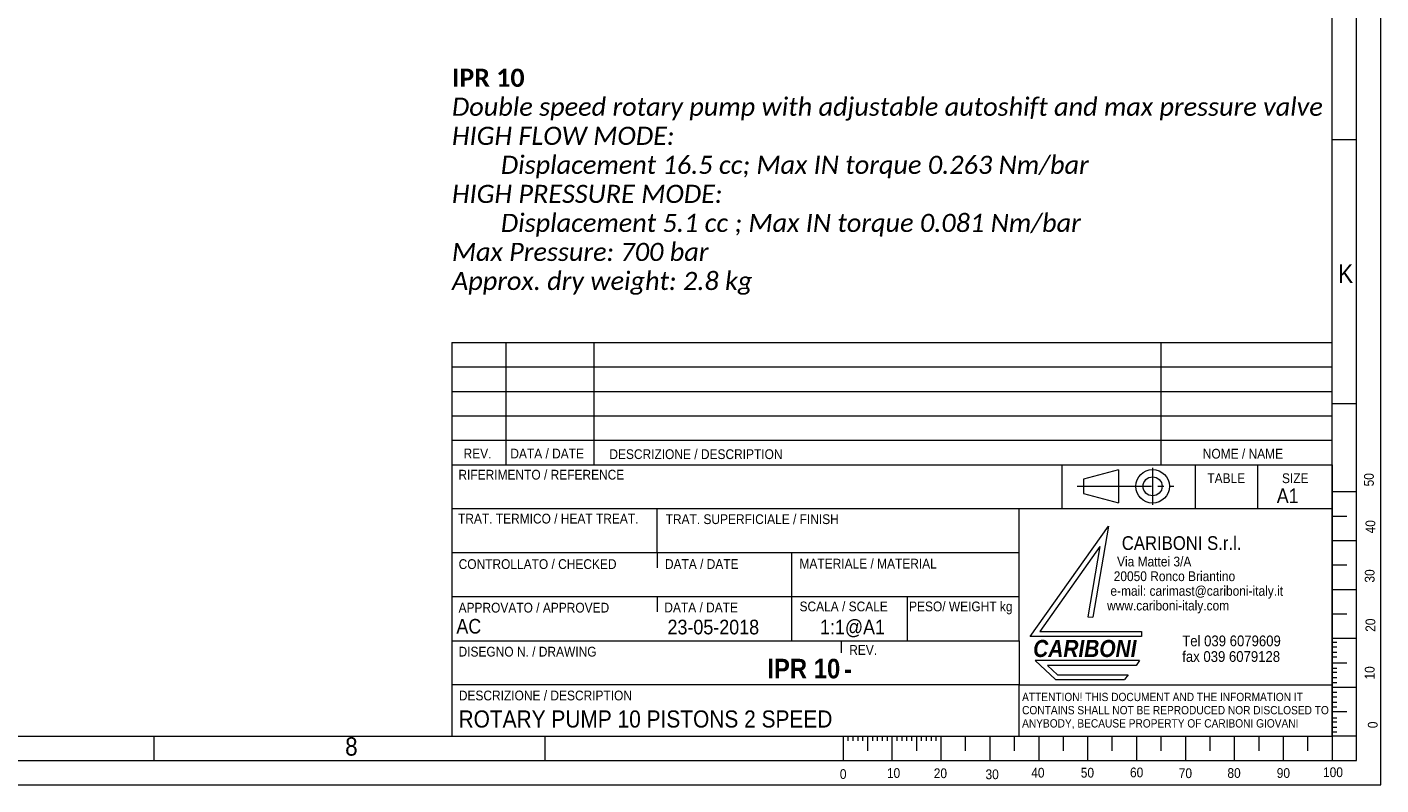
# Model space of a CAD drawing. Header units: millimetres. Extents: x 10 to 831, y 10 to 584.
# Tile 19 of 25: x 554 to 831, y 10 to 165. Entities that reach past the tile are written whole.
import ezdxf

# ---------------------------------------------------------------- set-up
doc = ezdxf.new("R2010")
doc.units = ezdxf.units.MM
doc.linetypes.add('SLD-Centro', pattern=[19.05, 15.24, -1.27, 1.27, -1.27])
doc.linetypes.add('SLD-Solido', pattern=[0])
doc.styles.add('SLDTEXTSTYLE1', font='CALIBRIB.TTF')
doc.styles.add('SLDTEXTSTYLE2', font='CALIBRII.TTF')
doc.styles.add('SLDTEXTSTYLE3', font='GOTHIC.TTF', dxfattribs={"width": 0.913})
doc.styles.add('SLDTEXTSTYLE4', font='GOTHICB.TTF', dxfattribs={"width": 0.913})
doc.styles.add('SLDTEXTSTYLE5', font='GOTHICBI.TTF', dxfattribs={"width": 0.913})

# ---------------------------------------------------------------- blocks, each defined once
blk = doc.blocks.new('SW_NOTE_0')
at = {"color": 0, "linetype": 'Continuous', "lineweight": 0, "attachment_point": 1}
for s, insert, char_height, style in [('IPR 10', (0, 4.94), 3.704, 'SLDTEXTSTYLE1'), ('Double speed rotary pump with adjustable autoshift and max pressure valve', (0, -1), 3.7042, 'SLDTEXTSTYLE2'), ('HIGH FLOW MODE: ', (0, -6.94), 3.7042, 'SLDTEXTSTYLE2'), ('Displacement 16.5 cc; Max IN torque 0.263 Nm/bar', (10, -12.88), 3.7042, 'SLDTEXTSTYLE2'), ('HIGH PRESSURE MODE: ', (0, -18.82), 3.7042, 'SLDTEXTSTYLE2'), ('Displacement 5.1 cc ; Max IN torque 0.081 Nm/bar', (10, -24.76), 3.7042, 'SLDTEXTSTYLE2'), ('Max Pressure: 700 bar', (0, -30.69), 3.7042, 'SLDTEXTSTYLE2'), ('Approx. dry weight: 2.8 kg', (0, -36.63), 3.7042, 'SLDTEXTSTYLE2')]:
    blk.add_mtext(s, dxfattribs=dict(at, insert=insert, char_height=char_height, style=style))
blk = doc.blocks.new('SW_NOTE_1')
at = {"color": 0, "linetype": 'Continuous', "lineweight": 0, "char_height": 2, "attachment_point": 1, "style": 'SLDTEXTSTYLE3'}
for s, insert in [('   Via Mattei 3/A', (0, 2.55)), ('  20050 Ronco Briantino', (0, -0.45)), (' e-mail: carimast@cariboni-italy.it', (0, -3.45)), ('www.cariboni-italy.com', (0, -6.45))]:
    blk.add_mtext(s, dxfattribs=dict(at, insert=insert))
blk = doc.blocks.new('SW_NOTE_2')
at = {"color": 0, "linetype": 'Continuous', "lineweight": 0, "char_height": 2.2, "attachment_point": 1, "style": 'SLDTEXTSTYLE3'}
for s, insert in [('Tel 039 6079609', (0, 2.81)), ('fax 039 6079128', (0, -0.39))]:
    blk.add_mtext(s, dxfattribs=dict(at, insert=insert))
blk = doc.blocks.new('SW_NOTE_3')
at = {"color": 0, "linetype": 'Continuous', "lineweight": 0, "char_height": 1.7, "attachment_point": 1, "style": 'SLDTEXTSTYLE3'}
for s, insert in [('ATTENTION! THIS DOCUMENT AND THE INFORMATION IT', (0, 2.17)), ('CONTAINS SHALL NOT BE REPRODUCED NOR DISCLOSED TO', (0, -0.53)), ('ANYBODY, BECAUSE PROPERTY OF CARIBONI GIOVANI', (0, -3.23))]:
    blk.add_mtext(s, dxfattribs=dict(at, insert=insert))

msp = doc.modelspace()

# ---------------------------------------------------------------- linework, layer by layer
at = {"color": 7, "linetype": 'SLD-Solido', "lineweight": 0}
for p, q in [((831, 10), (831, 584)), ((826, 15), (826, 579)), ((821, 142), (826, 142)), ((641, 100.507), (641, 20.007)), ((641, 100.507), (821, 100.507)), ((652, 100.507), (652, 75.499)), ((670, 100.507), (670, 75.499)), ((786, 100.507), (786, 75.499)), ((641.003, 95.499), (821.003, 95.499)), ((641.003, 90.499), (821.003, 90.499)), ((821, 88), (826, 88)), ((641.003, 85.499), (821.003, 85.499)), ((641.003, 80.499), (821.003, 80.499)), ((765.752, 75.499), (765.752, 66.507)), ((793, 75.499), (793, 66.507)), ((805.736, 75.499), (805.736, 66.507)), ((820.994, 75.494), (820.994, 19.994)), ((777.312, 74.47), (770.159, 72.544)), ((770.159, 72.544), (770.159, 69.621)), ((777.312, 74.47), (777.312, 67.695)), ((770.159, 69.621), (777.312, 67.695)), ((821, 70), (826, 70)), ((821, 66.507), (641, 66.507)), ((683, 57.507), (683, 66.507)), ((757, 39.507), (757, 66.507)), ((821, 65), (824, 65)), ((759.279, 40.377), (775.267, 62.925)), ((775.267, 62.925), (772.045, 44.351)), ((773.526, 58.741), (761.214, 41.377)), ((773.526, 58.741), (771.035, 44.377)), ((821, 60), (826, 60)), ((757, 57.507), (641, 57.507)), ((683, 57.507), (683, 54.408)), ((710.543, 39.507), (710.543, 57.507)), ((821, 55), (824, 55)), ((821, 50), (826, 50)), ((757, 48.507), (641, 48.507)), ((683, 48.507), (683, 45.427)), ((734.108, 48.507), (734.108, 39.507)), ((771.035, 44.377), (772.045, 44.351)), ((821, 45), (824, 45)), ((720.615, 39.507), (720.615, 37.009)), ((782.045, 40.377), (759.279, 40.377)), ((761.214, 41.377), (782.035, 41.377)), ((782.035, 41.377), (782.045, 40.377)), ((821, 40), (826, 40)), ((821, 39.177), (822, 39.177)), ((821, 38.217), (822, 38.217)), ((821, 37.127), (822, 37.127)), ((821, 36.17), (822, 36.17)), ((781.62, 35.482), (760.279, 35.482)), ((760.279, 35.482), (764.429, 31.566)), ((762.78, 34.46), (764.833, 32.522)), ((780.926, 34.46), (762.78, 34.46)), ((781.62, 35.482), (780.926, 34.46)), ((821, 35), (824, 35)), ((821, 33.908), (822, 33.908)), ((757, 20.007), (757, 30.507)), ((757, 30.507), (821, 30.507)), ((764.429, 31.566), (778.582, 31.566)), ((764.833, 32.522), (779.279, 32.522)), ((779.279, 32.522), (778.582, 31.566)), ((821, 33.061), (822, 33.061)), ((821, 31.971), (822, 31.971)), ((821, 30.955), (822, 30.955)), ((821, 30), (826, 30)), ((821, 28.999), (822, 28.999)), ((821, 28.039), (822, 28.039)), ((821, 26.949), (822, 26.949)), ((821, 25.992), (822, 25.992)), ((821, 25), (824, 25)), ((821, 23.731), (822, 23.731)), ((821, 22.883), (822, 22.883)), ((580, 20), (580, 15)), ((660, 20), (660, 15)), ((721, 20), (721, 15)), ((722, 20), (722, 19)), ((723, 20), (723, 19)), ((724, 20), (724, 19)), ((725, 20), (725, 19)), ((726, 20), (726, 17)), ((727, 20), (727, 19)), ((728, 20), (728, 19)), ((729, 20), (729, 19)), ((730, 20), (730, 19)), ((731, 20), (731, 15)), ((732, 20), (732, 19)), ((733, 20), (733, 19)), ((734, 20), (734, 19)), ((735, 20), (735, 19)), ((736, 20), (736, 17)), ((737, 20), (737, 19)), ((738, 20), (738, 19)), ((739, 20), (739, 19)), ((740, 20), (740, 19)), ((741, 20), (741, 15)), ((746, 20), (746, 17)), ((751, 20), (751, 15)), ((756, 20), (756, 17)), ((761, 20), (761, 15)), ((766, 20), (766, 17)), ((771, 20), (771, 15)), ((776, 17), (776, 20)), ((781, 20), (781, 15)), ((786, 20), (786, 17)), ((791, 20), (791, 15)), ((796, 20), (796, 17)), ((801, 20), (801, 15)), ((806, 20), (806, 17)), ((811, 20), (811, 15)), ((816, 20), (816, 17)), ((821, 21.793), (822, 21.793)), ((821, 20.837), (822, 20.837)), ((821, 20), (821, 15)), ((826, 20), (821, 20)), ((15, 15), (826, 15)), ((10, 10), (831, 10))]:
    msp.add_line(p, q, dxfattribs=at)
at = {"color": 7, "linetype": 'SLD-Solido', "lineweight": 15}
for p, q in [((821, 20), (821, 574)), ((641, 75.499), (821, 75.499)), ((641, 39.507), (757, 39.507)), ((757, 39.507), (757, 30.507)), ((757, 30.507), (641, 30.507)), ((20, 20), (821, 20)), ((641, 20.007), (821, 20.007))]:
    msp.add_line(p, q, dxfattribs=at)
at = {"color": 7, "linetype": 'SLD-Centro', "lineweight": 0}
for p, q in [((784.304, 74.871), (784.304, 67.294)), ((768.847, 71.083), (788.665, 71.083))]:
    msp.add_line(p, q, dxfattribs=at)
at = {"color": 7, "linetype": 'SLD-Solido', "lineweight": 0}
for radius in [3.43, 1.937]:
    msp.add_circle((784.304, 71.083), radius, dxfattribs=at)

# ---------------------------------------------------------------- block references
at = {"color": 7, "linetype": 'Continuous', "lineweight": 0}
for name, p in [('SW_NOTE_0', (640.995, 151.579)), ('SW_NOTE_1', (774.993, 54.143)), ('SW_NOTE_2', (790.363, 37.757)), ('SW_NOTE_3', (757.612, 26.677))]:
    msp.add_blockref(name, p, dxfattribs=at)

# ---------------------------------------------------------------- texts
for s, insert, char_height, attachment_point, style in [('K', (822.245, 116.465), 3.762, 1, 'SLDTEXTSTYLE3'), ('REV.', (646.227, 78.789), 2, 2, 'SLDTEXTSTYLE3'), ('DATA / DATE', (652.945, 78.789), 2, 1, 'SLDTEXTSTYLE3'), ('DESCRIZIONE / DESCRIPTION', (673.198, 78.66), 2, 1, 'SLDTEXTSTYLE3'), ('NOME / NAME', (794.567, 78.756), 2, 1, 'SLDTEXTSTYLE3'), ('RIFERIMENTO / REFERENCE', (642.325, 74.463), 2, 1, 'SLDTEXTSTYLE3'), ('TABLE', (795.503, 73.737), 2, 1, 'SLDTEXTSTYLE3'), ('SIZE', (810.764, 73.737), 2, 1, 'SLDTEXTSTYLE3'), ('A1', (809.698, 70.652), 3, 1, 'SLDTEXTSTYLE3'), ('TRAT. TERMICO / HEAT TREAT.', (642.244, 65.476), 2, 1, 'SLDTEXTSTYLE3'), ('TRAT. SUPERFICIALE / FINISH', (684.709, 65.363), 2, 1, 'SLDTEXTSTYLE3'), ('CARIBONI S.r.l.', (777.997, 60.874), 2.79661, 1, 'SLDTEXTSTYLE3'), ('CONTROLLATO / CHECKED', (642.372, 56.173), 2, 1, 'SLDTEXTSTYLE3'), ('DATA / DATE', (684.562, 56.189), 2, 1, 'SLDTEXTSTYLE3'), ('MATERIALE / MATERIAL', (712.081, 56.269), 2, 1, 'SLDTEXTSTYLE3'), ('APPROVATO / APPROVED', (642.359, 47.262), 2, 1, 'SLDTEXTSTYLE3'), ('DATA / DATE', (684.439, 47.306), 2, 1, 'SLDTEXTSTYLE3'), ('SCALA / SCALE', (712.092, 47.509), 2, 1, 'SLDTEXTSTYLE3'), ('PESO/ WEIGHT kg', (734.492, 47.509), 2, 1, 'SLDTEXTSTYLE3'), ('AC', (641.907, 43.957), 3, 1, 'SLDTEXTSTYLE3'), ('23-05-2018', (685.087, 43.798), 3, 1, 'SLDTEXTSTYLE3'), ('1:1@A1', (716.28, 43.798), 3, 1, 'SLDTEXTSTYLE3'), ('CARIBONI', (759.88, 39.664), 3.5, 1, 'SLDTEXTSTYLE5'), ('DISEGNO N. / DRAWING', (642.352, 38.26), 2, 1, 'SLDTEXTSTYLE3'), ('REV.', (722.253, 38.609), 2, 1, 'SLDTEXTSTYLE3'), ('IPR 10', (720.422, 35.799), 4, 3, 'SLDTEXTSTYLE4'), ('- ', (721.202, 35.739), 4, 1, 'SLDTEXTSTYLE4'), ('DESCRIZIONE / DESCRIPTION', (642.415, 29.294), 2, 1, 'SLDTEXTSTYLE3'), ('ROTARY PUMP 10 PISTONS 2 SPEED', (642.349, 25.241), 3.5, 1, 'SLDTEXTSTYLE3'), ('8', (619.158, 19.751), 3.762, 1, 'SLDTEXTSTYLE3'), ('0', (720.336, 13.228), 2, 1, 'SLDTEXTSTYLE3'), ('10', (729.965, 13.433), 2, 1, 'SLDTEXTSTYLE3'), ('20', (739.541, 13.386), 2, 1, 'SLDTEXTSTYLE3'), ('30', (750.13, 13.17), 2, 1, 'SLDTEXTSTYLE3'), ('40', (759.484, 13.502), 2, 1, 'SLDTEXTSTYLE3'), ('50', (769.613, 13.502), 2, 1, 'SLDTEXTSTYLE3'), ('60', (779.681, 13.557), 2, 1, 'SLDTEXTSTYLE3'), ('70', (789.652, 13.393), 2, 1, 'SLDTEXTSTYLE3'), ('80', (799.606, 13.435), 2, 1, 'SLDTEXTSTYLE3'), ('90', (809.698, 13.435), 2, 1, 'SLDTEXTSTYLE3'), ('100', (819.16, 13.593), 2, 1, 'SLDTEXTSTYLE3')]:
    msp.add_mtext(s, dxfattribs=dict(at, insert=insert, char_height=char_height, attachment_point=attachment_point, style=style))
at = {"color": 7, "linetype": 'Continuous', "lineweight": 0, "char_height": 2, "attachment_point": 1, "rotation": 90, "style": 'SLDTEXTSTYLE3'}
for s, insert in [('50', (827.548, 71.067)), ('40', (827.849, 61.453)), ('30', (827.699, 51.388)), ('20', (827.849, 41.323)), ('10', (827.699, 31.559)), ('0', (828.327, 21.607))]:
    msp.add_mtext(s, dxfattribs=dict(at, insert=insert))

doc.saveas('drawing.dxf')
